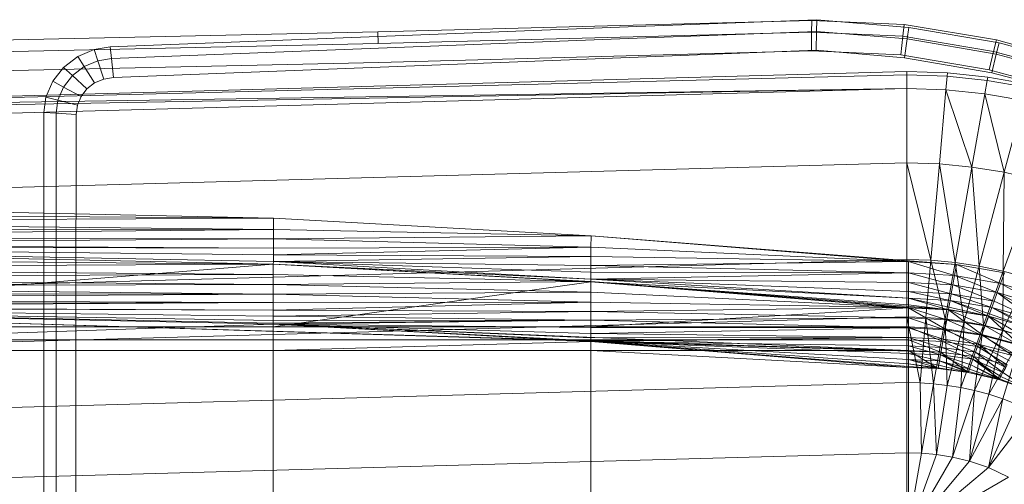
# Model space of a CAD drawing. Header units: metres. Extents: x 397.7 to 427.5, y 12.6 to 28.4.
# Tile 88 of 124: x 407.745 to 408.101, y 27.25 to 27.418. Entities that reach past the tile are written whole.
import ezdxf

# ---------------------------------------------------------------- set-up
doc = ezdxf.new("R2010")
doc.units = ezdxf.units.M
doc.layers.add('A-DETL-____-MBND', color=7, linetype='Continuous', lineweight=18)

# ---------------------------------------------------------------- blocks, each defined once
blk = doc.blocks.new('Family - Inodor P5-151237-08_CLI_AIRE_P5')
at = {"layer": 'A-DETL-____-MBND', "color": 253, "true_color": 0xaaaaaa}
for p, q in [((0.47654, 0.38648), (0.31954, 0.38234)), ((0.47654, 0.38648), (0.31954, 0.38234)), ((0.41325, 0.38426), (0.47842, 0.38674)), ((0.41325, 0.38426), (0.47842, 0.38674)), ((0.4765, 0.38225), (0.47654, 0.38648)), ((0.47654, 0.38648), (0.4765, 0.38225)), ((0.51003, 0.38501), (0.47654, 0.38648)), ((0.51003, 0.38501), (0.47654, 0.38648)), ((0.47831, 0.38251), (0.47842, 0.38674)), ((0.47842, 0.38674), (0.47831, 0.38251)), ((0.47842, 0.38674), (0.51167, 0.38396)), ((0.47842, 0.38674), (0.51167, 0.38396)), ((0.50954, 0.3808), (0.51003, 0.38501)), ((0.51003, 0.38501), (0.50954, 0.3808)), ((0.54336, 0.3794), (0.51003, 0.38501)), ((0.54336, 0.3794), (0.51003, 0.38501)), ((0.31954, 0.38234), (0, 0.37522)), ((0.31954, 0.38234), (0, 0.37522)), ((0.22275, 0.37687), (0.41325, 0.38426)), ((0.22275, 0.37687), (0.41325, 0.38426)), ((0.31971, 0.37812), (0.31954, 0.38234)), ((0.31954, 0.38234), (0.31971, 0.37812)), ((0.4765, 0.38225), (0.31971, 0.37812)), ((0.4765, 0.38225), (0.31971, 0.37812)), ((0.41343, 0.38004), (0.47831, 0.38251)), ((0.41343, 0.38004), (0.47831, 0.38251)), ((0.47644, 0.37541), (0.4765, 0.38225)), ((0.4765, 0.38225), (0.47644, 0.37541)), ((0.50954, 0.3808), (0.4765, 0.38225)), ((0.50954, 0.3808), (0.4765, 0.38225)), ((0.47814, 0.37566), (0.47831, 0.38251)), ((0.47831, 0.38251), (0.47814, 0.37566)), ((0.47831, 0.38251), (0.51107, 0.37977)), ((0.47831, 0.38251), (0.51107, 0.37977)), ((0.51107, 0.37977), (0.51167, 0.38396)), ((0.51167, 0.38396), (0.51107, 0.37977)), ((0.51167, 0.38396), (0.5443, 0.37834)), ((0.51167, 0.38396), (0.5443, 0.37834)), ((0.31971, 0.37812), (0.00022, 0.371)), ((0.31971, 0.37812), (0.00022, 0.371)), ((0.22322, 0.37265), (0.41343, 0.38004)), ((0.22322, 0.37265), (0.41343, 0.38004)), ((0.50874, 0.37399), (0.50954, 0.3808)), ((0.50954, 0.3808), (0.50874, 0.37399)), ((0.54235, 0.37527), (0.50954, 0.3808)), ((0.54235, 0.37527), (0.50954, 0.3808)), ((0.51011, 0.37298), (0.51107, 0.37977)), ((0.51107, 0.37977), (0.51011, 0.37298)), ((0.51107, 0.37977), (0.5433, 0.37421)), ((0.51107, 0.37977), (0.5433, 0.37421)), ((0.54235, 0.37527), (0.54336, 0.3794)), ((0.54336, 0.3794), (0.54235, 0.37527)), ((0.5433, 0.37421), (0.5443, 0.37834)), ((0.5443, 0.37834), (0.5433, 0.37421)), ((0.57561, 0.3706), (0.54336, 0.3794)), ((0.57561, 0.3706), (0.54336, 0.3794)), ((0.5443, 0.37834), (0.57625, 0.3699)), ((0.5443, 0.37834), (0.57625, 0.3699)), ((0.21102, 0.37337), (0.21701, 0.37594)), ((0.21102, 0.37337), (0.21701, 0.37594)), ((0.21701, 0.37594), (0.22275, 0.37687)), ((0.21701, 0.37594), (0.22275, 0.37687)), ((0.21832, 0.37186), (0.21701, 0.37594)), ((0.21701, 0.37594), (0.21832, 0.37186)), ((0.22322, 0.37265), (0.22275, 0.37687)), ((0.22275, 0.37687), (0.22322, 0.37265)), ((0.47644, 0.37541), (0.31998, 0.37128)), ((0.47644, 0.37541), (0.31998, 0.37128)), ((0.47814, 0.37566), (0.41372, 0.3732)), ((0.47814, 0.37566), (0.41372, 0.3732)), ((0.47814, 0.37566), (0.41372, 0.3732)), ((0.41372, 0.3732), (0.47814, 0.37566)), ((0.50874, 0.37399), (0.47644, 0.37541)), ((0.50874, 0.37399), (0.47644, 0.37541)), ((0.51011, 0.37298), (0.47814, 0.37566)), ((0.51011, 0.37298), (0.47814, 0.37566)), ((0.51011, 0.37298), (0.47814, 0.37566)), ((0.47814, 0.37566), (0.51011, 0.37298)), ((0.54073, 0.3686), (0.50874, 0.37399)), ((0.54073, 0.3686), (0.50874, 0.37399)), ((0.54073, 0.3686), (0.54235, 0.37527)), ((0.54235, 0.37527), (0.54073, 0.3686)), ((0.54169, 0.36754), (0.5433, 0.37421)), ((0.5433, 0.37421), (0.54169, 0.36754)), ((0.57421, 0.36659), (0.54235, 0.37527)), ((0.57421, 0.36659), (0.54235, 0.37527)), ((0.5433, 0.37421), (0.57486, 0.36588)), ((0.5433, 0.37421), (0.57486, 0.36588)), ((0.31998, 0.37128), (0.00056, 0.36417)), ((0.31998, 0.37128), (0.00056, 0.36417)), ((0.2059, 0.36946), (0.21102, 0.37337)), ((0.2059, 0.36946), (0.21102, 0.37337)), ((0.21337, 0.36974), (0.21102, 0.37337)), ((0.21102, 0.37337), (0.21337, 0.36974)), ((0.21337, 0.36974), (0.21832, 0.37186)), ((0.21337, 0.36974), (0.21832, 0.37186)), ((0.21832, 0.37186), (0.22322, 0.37265)), ((0.21832, 0.37186), (0.22322, 0.37265)), ((0.22043, 0.36527), (0.21832, 0.37186)), ((0.21832, 0.37186), (0.22043, 0.36527)), ((0.22397, 0.36584), (0.22322, 0.37265)), ((0.22322, 0.37265), (0.22397, 0.36584)), ((0.41372, 0.3732), (0.22397, 0.36584)), ((0.41372, 0.3732), (0.22397, 0.36584)), ((0.41372, 0.3732), (0.22397, 0.36584)), ((0.22397, 0.36584), (0.41372, 0.3732)), ((0.54169, 0.36754), (0.51011, 0.37298)), ((0.54169, 0.36754), (0.51011, 0.37298)), ((0.54169, 0.36754), (0.51011, 0.37298)), ((0.51011, 0.37298), (0.54169, 0.36754)), ((0.00127, 0.35389), (0.51095, 0.36797)), ((0.20199, 0.36444), (0.2059, 0.36946)), ((0.20199, 0.36444), (0.2059, 0.36946)), ((0.20914, 0.36651), (0.2059, 0.36946)), ((0.2059, 0.36946), (0.20914, 0.36651)), ((0.20914, 0.36651), (0.21337, 0.36974)), ((0.20914, 0.36651), (0.21337, 0.36974)), ((0.21716, 0.36387), (0.21337, 0.36974)), ((0.21337, 0.36974), (0.21716, 0.36387)), ((0.51095, 0.36797), (0.52561, 0.36747)), ((0.51095, 0.36678), (0.51095, 0.36797)), ((0.52561, 0.36747), (0.52551, 0.36629)), ((0.52561, 0.36747), (0.54023, 0.36596)), ((0.57194, 0.36009), (0.54073, 0.3686)), ((0.57194, 0.36009), (0.54073, 0.3686)), ((0.57262, 0.35938), (0.54169, 0.36754)), ((0.57262, 0.35938), (0.54169, 0.36754)), ((0.57262, 0.35938), (0.54169, 0.36754)), ((0.54169, 0.36754), (0.57262, 0.35938)), ((0.51095, 0.36678), (0.00127, 0.35389)), ((0.19954, 0.35865), (0.20199, 0.36444)), ((0.19954, 0.35865), (0.20199, 0.36444)), ((0.20591, 0.36236), (0.20199, 0.36444)), ((0.20199, 0.36444), (0.20591, 0.36236)), ((0.20591, 0.36236), (0.20914, 0.36651)), ((0.20591, 0.36236), (0.20914, 0.36651)), ((0.21437, 0.36173), (0.20914, 0.36651)), ((0.20914, 0.36651), (0.21437, 0.36173)), ((0.21716, 0.36387), (0.21437, 0.36173)), ((0.21716, 0.36387), (0.21437, 0.36173)), ((0.21716, 0.36387), (0.21437, 0.36173)), ((0.21437, 0.36173), (0.21716, 0.36387)), ((0.22043, 0.36527), (0.21716, 0.36387)), ((0.22043, 0.36527), (0.21716, 0.36387)), ((0.22043, 0.36527), (0.21716, 0.36387)), ((0.21716, 0.36387), (0.22043, 0.36527)), ((0.22397, 0.36584), (0.22043, 0.36527)), ((0.22397, 0.36584), (0.22043, 0.36527)), ((0.22397, 0.36584), (0.22043, 0.36527)), ((0.22043, 0.36527), (0.22397, 0.36584)), ((0.52551, 0.36629), (0.51095, 0.36678)), ((0.51095, 0.36184), (0.51095, 0.36678)), ((0.52551, 0.36629), (0.52508, 0.36136)), ((0.54002, 0.36479), (0.52551, 0.36629)), ((0.54002, 0.36479), (0.53917, 0.35992)), ((0.54023, 0.36596), (0.54002, 0.36479)), ((0.55446, 0.36229), (0.54002, 0.36479)), ((0.54023, 0.36596), (0.55477, 0.36344)), ((0.51095, 0.36184), (0.00127, 0.35389)), ((0.51095, 0.36184), (0.00127, 0.35271)), ((0.51095, 0.36184), (0.00127, 0.34776)), ((0.20388, 0.35757), (0.20591, 0.36236)), ((0.20388, 0.35757), (0.20591, 0.36236)), ((0.21224, 0.35899), (0.20591, 0.36236)), ((0.20591, 0.36236), (0.21224, 0.35899)), ((0.21437, 0.36173), (0.21224, 0.35899)), ((0.21437, 0.36173), (0.21224, 0.35899)), ((0.21437, 0.36173), (0.21224, 0.35899)), ((0.21224, 0.35899), (0.21437, 0.36173)), ((0.52508, 0.36136), (0.51095, 0.36184)), ((0.51095, 0.36184), (0.51095, 0.33495)), ((0.52508, 0.36136), (0.52273, 0.33457)), ((0.53917, 0.35992), (0.52508, 0.36136)), ((0.53449, 0.33342), (0.52508, 0.36136)), ((0.53917, 0.35992), (0.53449, 0.33342)), ((0.55318, 0.35751), (0.53917, 0.35992)), ((0.54621, 0.3315), (0.53917, 0.35992)), ((0.1988, 0.35316), (0.19954, 0.35865)), ((0.1988, 0.35316), (0.19954, 0.35865)), ((0.20388, 0.35757), (0.19954, 0.35865)), ((0.19954, 0.35865), (0.20388, 0.35757)), ((0.20325, 0.35289), (0.20388, 0.35757)), ((0.20325, 0.35289), (0.20388, 0.35757)), ((0.2109, 0.35583), (0.20388, 0.35757)), ((0.20388, 0.35757), (0.2109, 0.35583)), ((0.21224, 0.35899), (0.2109, 0.35583)), ((0.21224, 0.35899), (0.2109, 0.35583)), ((0.21224, 0.35899), (0.2109, 0.35583)), ((0.2109, 0.35583), (0.21224, 0.35899)), ((0.55318, 0.35751), (0.54621, 0.3315)), ((0.19876, 0.27623), (0.1988, 0.35316)), ((0.19876, 0.27623), (0.1988, 0.35316)), ((0.20325, 0.35289), (0.1988, 0.35316)), ((0.1988, 0.35316), (0.20325, 0.35289)), ((0.2032, 0.27623), (0.20325, 0.35289)), ((0.2032, 0.27623), (0.20325, 0.35289)), ((0.21044, 0.35245), (0.20325, 0.35289)), ((0.20325, 0.35289), (0.21044, 0.35245)), ((0.2109, 0.35583), (0.21044, 0.35245)), ((0.2109, 0.35583), (0.21044, 0.35245)), ((0.2109, 0.35583), (0.21044, 0.35245)), ((0.21044, 0.35245), (0.2109, 0.35583)), ((0.21044, 0.35245), (0.2104, 0.27622)), ((0.21044, 0.35245), (0.2104, 0.27622)), ((0.21044, 0.35245), (0.2104, 0.27622)), ((0.2104, 0.27622), (0.21044, 0.35245)), ((0.51095, 0.33495), (0.00127, 0.32087)), ((0.52273, 0.33457), (0.51095, 0.33495)), ((0.51968, 0.29966), (0.51095, 0.33495)), ((0.51095, 0.33495), (0.51095, 0.29991)), ((0.52273, 0.33457), (0.51968, 0.29966)), ((0.53449, 0.33342), (0.52273, 0.33457)), ((0.5284, 0.29889), (0.52273, 0.33457)), ((0.53449, 0.33342), (0.5284, 0.29889)), ((0.54621, 0.3315), (0.53449, 0.33342)), ((0.53712, 0.29759), (0.53449, 0.33342)), ((0.54621, 0.3315), (0.53712, 0.29759)), ((0.54583, 0.29575), (0.54621, 0.3315)), ((0.55786, 0.32879), (0.54621, 0.3315)), ((0.55786, 0.32879), (0.54583, 0.29575)), ((0.28182, 0.31489), (0.00127, 0.32102)), ((0.00192, 0.32088), (0.28182, 0.31489)), ((0.28182, 0.31489), (0.00192, 0.32088)), ((0.28182, 0.31489), (0.00192, 0.31713)), ((0.28182, 0.31489), (0.00192, 0.31713)), ((0.28182, 0.31489), (0.00192, 0.31371)), ((0.00192, 0.31371), (0.28182, 0.31489)), ((0.28181, 0.31079), (0.00192, 0.31371)), ((0.28181, 0.31079), (0.00192, 0.31371)), ((0.28181, 0.31079), (0.28182, 0.31489)), ((0.28181, 0.31079), (0.28182, 0.31489)), ((0.39671, 0.30854), (0.28182, 0.31489)), ((0.28181, 0.31079), (0.00192, 0.31043)), ((0.00192, 0.30799), (0.28181, 0.31079)), ((0.00192, 0.31043), (0.28181, 0.31079)), ((0.00192, 0.30799), (0.28181, 0.31079)), ((0.39671, 0.30854), (0.28181, 0.31079)), ((0.39671, 0.30854), (0.28181, 0.31079)), ((0.28181, 0.30737), (0.28181, 0.31079)), ((0.28181, 0.30737), (0.28181, 0.31079)), ((0.28181, 0.30737), (0.00192, 0.30799)), ((0.28181, 0.30737), (0.00192, 0.30799)), ((0.28181, 0.30737), (0.00192, 0.30554)), ((0.00192, 0.30554), (0.28181, 0.30737)), ((0.39671, 0.30854), (0.28181, 0.30737)), ((0.28181, 0.30737), (0.39671, 0.30854)), ((0.3967, 0.30444), (0.28181, 0.30737)), ((0.28181, 0.30409), (0.28181, 0.30737)), ((0.3967, 0.30444), (0.28181, 0.30737)), ((0.28181, 0.30409), (0.28181, 0.30737)), ((0.3967, 0.30444), (0.39671, 0.30854)), ((0.3967, 0.30444), (0.39671, 0.30854)), ((0.5116, 0.2992), (0.39671, 0.30854)), ((0.52893, 0.29818), (0.39671, 0.30854)), ((0.5116, 0.2992), (0.39671, 0.30854)), ((0.28176, 0.29829), (0.00127, 0.30443)), ((0.00187, 0.30429), (0.28176, 0.29829)), ((0.28176, 0.29829), (0.00187, 0.30429)), ((0.28181, 0.30409), (0.00192, 0.30554)), ((0.28181, 0.30409), (0.00192, 0.30554)), ((0.28181, 0.30409), (0.00192, 0.30454)), ((0.28181, 0.30409), (0.00192, 0.30454)), ((0.28181, 0.30165), (0.00192, 0.30454)), ((0.28181, 0.30165), (0.00192, 0.30454)), ((0.28181, 0.2992), (0.00192, 0.30454)), ((0.28181, 0.2992), (0.00192, 0.30454)), ((0.28175, 0.2982), (0.00192, 0.30454)), ((0.28175, 0.2982), (0.00192, 0.30454)), ((0.3967, 0.30444), (0.28181, 0.30409)), ((0.28181, 0.30165), (0.3967, 0.30444)), ((0.28181, 0.30409), (0.3967, 0.30444)), ((0.28181, 0.30165), (0.3967, 0.30444)), ((0.28181, 0.30409), (0.28181, 0.30165)), ((0.28181, 0.30165), (0.28181, 0.30409)), ((0.5116, 0.2992), (0.3967, 0.30444)), ((0.3967, 0.30102), (0.3967, 0.30444)), ((0.5116, 0.2992), (0.3967, 0.30444)), ((0.3967, 0.30102), (0.3967, 0.30444)), ((0.51095, 0.29991), (0.00127, 0.28584)), ((0.28176, 0.29829), (0.00187, 0.30052)), ((0.28176, 0.29829), (0.00187, 0.30052)), ((0.28181, 0.2992), (0.28175, 0.2982)), ((0.28175, 0.2982), (0.28181, 0.2992)), ((0.28181, 0.30165), (0.28181, 0.2992)), ((0.3967, 0.30102), (0.28181, 0.30165)), ((0.3967, 0.30102), (0.28181, 0.30165)), ((0.28181, 0.2992), (0.28181, 0.30165)), ((0.3967, 0.30102), (0.28181, 0.2992)), ((0.28181, 0.2992), (0.3967, 0.30102)), ((0.3967, 0.29774), (0.28181, 0.2992)), ((0.3967, 0.29285), (0.28181, 0.2992)), ((0.3967, 0.29774), (0.28181, 0.2992)), ((0.3967, 0.29531), (0.28181, 0.2992)), ((0.3967, 0.29531), (0.28181, 0.2992)), ((0.3967, 0.29285), (0.28181, 0.2992)), ((0.5116, 0.2992), (0.3967, 0.30102)), ((0.3967, 0.29774), (0.3967, 0.30102)), ((0.5116, 0.2992), (0.3967, 0.30102)), ((0.3967, 0.29774), (0.3967, 0.30102)), ((0.5116, 0.2992), (0.3967, 0.29774)), ((0.3967, 0.29774), (0.5116, 0.2992)), ((0.51968, 0.29966), (0.51095, 0.29991)), ((0.51095, 0.29991), (0.51095, 0.27916)), ((0.52893, 0.29818), (0.5116, 0.2992)), ((0.52893, 0.29818), (0.5116, 0.2992)), ((0.52821, 0.29414), (0.5116, 0.2992)), ((0.5116, 0.2951), (0.5116, 0.2992)), ((0.52821, 0.29414), (0.5116, 0.2992)), ((0.5116, 0.2951), (0.5116, 0.2992)), ((0.51968, 0.29966), (0.51787, 0.27898)), ((0.5284, 0.29889), (0.51968, 0.29966)), ((0.52479, 0.27842), (0.51968, 0.29966)), ((0.28175, 0.2982), (0.00186, 0.27553)), ((0.00186, 0.27553), (0.28175, 0.2982)), ((0.28176, 0.29829), (0.00187, 0.29687)), ((0.00187, 0.29687), (0.28176, 0.29829)), ((0.28176, 0.29452), (0.00187, 0.29687)), ((0.28176, 0.29452), (0.00187, 0.29687)), ((0.3967, 0.29285), (0.28175, 0.2982)), ((0.3967, 0.29285), (0.28175, 0.2982)), ((0.39665, 0.29185), (0.28175, 0.2982)), ((0.39665, 0.29185), (0.28175, 0.2982)), ((0.28176, 0.27553), (0.28175, 0.2982)), ((0.28176, 0.27553), (0.28175, 0.2982)), ((0.28176, 0.29452), (0.28176, 0.29829)), ((0.39665, 0.29195), (0.28176, 0.29829)), ((0.28176, 0.29452), (0.28176, 0.29829)), ((0.3967, 0.29774), (0.3967, 0.29531)), ((0.5116, 0.2951), (0.3967, 0.29774)), ((0.5116, 0.2951), (0.3967, 0.29774)), ((0.3967, 0.29531), (0.3967, 0.29774)), ((0.5284, 0.29889), (0.52479, 0.27842)), ((0.52893, 0.29818), (0.52821, 0.29414)), ((0.52821, 0.29414), (0.52893, 0.29818)), ((0.53712, 0.29759), (0.5284, 0.29889)), ((0.53173, 0.27748), (0.5284, 0.29889)), ((0.54623, 0.29507), (0.52893, 0.29818)), ((0.54482, 0.29122), (0.52893, 0.29818)), ((0.54482, 0.29122), (0.52893, 0.29818)), ((0.53712, 0.29759), (0.53173, 0.27748)), ((0.54583, 0.29575), (0.53712, 0.29759)), ((0.53869, 0.27613), (0.53712, 0.29759)), ((0.54583, 0.29575), (0.53869, 0.27613)), ((0.54567, 0.27436), (0.54583, 0.29575)), ((0.55451, 0.29333), (0.54583, 0.29575)), ((0.28176, 0.29452), (0.00187, 0.29343)), ((0.00187, 0.29343), (0.28176, 0.29452)), ((0.28176, 0.29086), (0.00187, 0.29343)), ((0.28176, 0.29086), (0.00187, 0.29343)), ((0.39665, 0.29195), (0.28176, 0.29452)), ((0.28176, 0.29086), (0.28176, 0.29452)), ((0.39665, 0.29195), (0.28176, 0.29452)), ((0.28176, 0.29086), (0.28176, 0.29452)), ((0.3967, 0.29285), (0.39665, 0.29185)), ((0.39665, 0.29185), (0.3967, 0.29285)), ((0.3967, 0.29531), (0.3967, 0.29285)), ((0.5116, 0.2951), (0.3967, 0.29531)), ((0.5116, 0.2951), (0.3967, 0.29531)), ((0.3967, 0.29285), (0.3967, 0.29531)), ((0.5116, 0.2951), (0.3967, 0.29285)), ((0.3967, 0.29285), (0.5116, 0.2951)), ((0.5116, 0.29168), (0.3967, 0.29285)), ((0.5116, 0.28596), (0.3967, 0.29285)), ((0.5116, 0.29168), (0.3967, 0.29285)), ((0.5116, 0.2884), (0.3967, 0.29285)), ((0.5116, 0.2884), (0.3967, 0.29285)), ((0.5116, 0.28596), (0.3967, 0.29285)), ((0.52821, 0.29414), (0.5116, 0.2951)), ((0.52821, 0.29414), (0.5116, 0.2951)), ((0.52762, 0.29078), (0.5116, 0.2951)), ((0.5116, 0.29168), (0.5116, 0.2951)), ((0.52762, 0.29078), (0.5116, 0.2951)), ((0.5116, 0.29168), (0.5116, 0.2951)), ((0.52821, 0.29414), (0.52762, 0.29078)), ((0.52762, 0.29078), (0.52821, 0.29414)), ((0.54482, 0.29122), (0.52821, 0.29414)), ((0.54482, 0.29122), (0.52821, 0.29414)), ((0.54366, 0.28801), (0.52821, 0.29414)), ((0.54366, 0.28801), (0.52821, 0.29414)), ((0.54623, 0.29507), (0.54482, 0.29122)), ((0.54482, 0.29122), (0.54623, 0.29507)), ((0.55451, 0.29333), (0.54567, 0.27436)), ((0.28176, 0.29086), (0.00187, 0.29033)), ((0.00187, 0.29033), (0.28176, 0.29086)), ((0.28176, 0.28743), (0.00187, 0.29033)), ((0.28176, 0.28743), (0.00187, 0.29033)), ((0.39665, 0.29195), (0.28176, 0.29086)), ((0.28176, 0.29086), (0.39665, 0.29195)), ((0.39665, 0.29185), (0.28176, 0.27553)), ((0.28176, 0.27553), (0.39665, 0.29185)), ((0.39665, 0.28818), (0.28176, 0.29086)), ((0.28176, 0.28743), (0.28176, 0.29086)), ((0.39665, 0.28818), (0.28176, 0.29086)), ((0.28176, 0.28743), (0.28176, 0.29086)), ((0.39665, 0.28818), (0.39665, 0.29195)), ((0.5116, 0.28261), (0.39665, 0.29195)), ((0.39665, 0.28818), (0.39665, 0.29195)), ((0.52605, 0.28184), (0.39665, 0.29195)), ((0.5116, 0.28261), (0.39665, 0.29195)), ((0.5116, 0.28596), (0.39665, 0.29185)), ((0.5116, 0.28596), (0.39665, 0.29185)), ((0.5116, 0.28351), (0.39665, 0.29185)), ((0.5116, 0.28351), (0.39665, 0.29185)), ((0.51154, 0.28251), (0.39665, 0.29185)), ((0.51154, 0.28251), (0.39665, 0.29185)), ((0.39665, 0.27553), (0.39665, 0.29185)), ((0.39665, 0.27553), (0.39665, 0.29185)), ((0.52762, 0.29078), (0.5116, 0.29168)), ((0.5116, 0.29168), (0.5116, 0.2884)), ((0.52762, 0.29078), (0.5116, 0.29168)), ((0.52705, 0.28755), (0.5116, 0.29168)), ((0.52705, 0.28755), (0.5116, 0.29168)), ((0.5116, 0.2884), (0.5116, 0.29168)), ((0.52762, 0.29078), (0.52705, 0.28755)), ((0.52705, 0.28755), (0.52762, 0.29078)), ((0.54366, 0.28801), (0.52762, 0.29078)), ((0.54366, 0.28801), (0.52762, 0.29078)), ((0.54253, 0.28492), (0.52762, 0.29078)), ((0.54253, 0.28492), (0.52762, 0.29078)), ((0.54482, 0.29122), (0.54366, 0.28801)), ((0.54366, 0.28801), (0.54482, 0.29122)), ((0.56138, 0.28614), (0.54482, 0.29122)), ((0.55967, 0.28318), (0.54482, 0.29122)), ((0.56138, 0.28614), (0.54482, 0.29122)), ((0.55967, 0.28318), (0.54482, 0.29122)), ((0.28176, 0.28743), (0.00187, 0.28766)), ((0.28176, 0.28743), (0.00187, 0.28766)), ((0.28176, 0.28743), (0.00187, 0.28548)), ((0.00187, 0.28548), (0.28176, 0.28743)), ((0.28176, 0.28433), (0.00187, 0.28548)), ((0.28176, 0.28433), (0.00187, 0.28548)), ((0.39665, 0.28818), (0.28176, 0.28743)), ((0.28176, 0.28743), (0.39665, 0.28818)), ((0.39665, 0.28452), (0.28176, 0.28743)), ((0.28176, 0.28433), (0.28176, 0.28743)), ((0.39665, 0.28452), (0.28176, 0.28743)), ((0.28176, 0.28433), (0.28176, 0.28743)), ((0.5116, 0.28261), (0.39665, 0.28818)), ((0.39665, 0.28452), (0.39665, 0.28818)), ((0.5116, 0.28261), (0.39665, 0.28818)), ((0.39665, 0.28452), (0.39665, 0.28818)), ((0.5116, 0.2884), (0.5116, 0.28596)), ((0.52705, 0.28755), (0.5116, 0.2884)), ((0.52705, 0.28755), (0.5116, 0.2884)), ((0.52662, 0.28515), (0.5116, 0.2884)), ((0.52662, 0.28515), (0.5116, 0.2884)), ((0.5116, 0.28596), (0.5116, 0.2884)), ((0.5116, 0.28596), (0.5116, 0.28351)), ((0.52662, 0.28515), (0.5116, 0.28596)), ((0.52662, 0.28515), (0.5116, 0.28596)), ((0.5262, 0.28273), (0.5116, 0.28596)), ((0.52597, 0.28176), (0.5116, 0.28596)), ((0.5116, 0.28351), (0.5116, 0.28596)), ((0.5262, 0.28273), (0.5116, 0.28596)), ((0.52597, 0.28176), (0.5116, 0.28596)), ((0.52662, 0.28515), (0.5262, 0.28273)), ((0.5262, 0.28273), (0.52662, 0.28515)), ((0.52705, 0.28755), (0.52662, 0.28515)), ((0.52662, 0.28515), (0.52705, 0.28755)), ((0.5417, 0.28263), (0.52662, 0.28515)), ((0.54047, 0.27941), (0.52662, 0.28515)), ((0.5417, 0.28263), (0.52662, 0.28515)), ((0.54086, 0.28033), (0.52662, 0.28515)), ((0.54086, 0.28033), (0.52662, 0.28515)), ((0.54047, 0.27941), (0.52662, 0.28515)), ((0.54253, 0.28492), (0.52705, 0.28755)), ((0.5417, 0.28263), (0.52705, 0.28755)), ((0.54253, 0.28492), (0.52705, 0.28755)), ((0.5417, 0.28263), (0.52705, 0.28755)), ((0.54366, 0.28801), (0.54253, 0.28492)), ((0.54253, 0.28492), (0.54366, 0.28801)), ((0.55967, 0.28318), (0.54366, 0.28801)), ((0.55681, 0.27823), (0.54366, 0.28801)), ((0.55967, 0.28318), (0.54366, 0.28801)), ((0.55803, 0.28034), (0.54366, 0.28801)), ((0.55803, 0.28034), (0.54366, 0.28801)), ((0.55681, 0.27823), (0.54366, 0.28801)), ((0.28176, 0.28433), (0.00187, 0.28388)), ((0.00187, 0.2829), (0.28176, 0.28433)), ((0.00187, 0.28388), (0.28176, 0.28433)), ((0.00187, 0.2829), (0.28176, 0.28433)), ((0.28176, 0.28165), (0.00187, 0.2829)), ((0.28176, 0.28165), (0.00187, 0.2829)), ((0.51154, 0.26697), (0.00187, 0.28259)), ((0.28176, 0.27659), (0.00187, 0.28259)), ((0.28176, 0.27659), (0.00187, 0.28259)), ((0.52327, 0.26645), (0.00187, 0.28259)), ((0.51154, 0.26697), (0.00187, 0.28259)), ((0.00187, 0.28259), (0.28176, 0.27659)), ((0.28176, 0.28165), (0.00187, 0.28259)), ((0.28176, 0.28165), (0.00187, 0.28259)), ((0.28176, 0.27948), (0.00187, 0.28259)), ((0.28176, 0.27948), (0.00187, 0.28259)), ((0.28176, 0.27788), (0.00187, 0.28259)), ((0.28176, 0.27788), (0.00187, 0.28259)), ((0.28176, 0.2769), (0.00187, 0.28259)), ((0.28176, 0.2769), (0.00187, 0.28259)), ((0.28176, 0.27659), (0.00187, 0.28259)), ((0.39665, 0.28452), (0.28176, 0.28433)), ((0.28176, 0.28165), (0.39665, 0.28452)), ((0.28176, 0.28433), (0.39665, 0.28452)), ((0.28176, 0.28165), (0.39665, 0.28452)), ((0.28176, 0.28165), (0.28176, 0.28433)), ((0.28176, 0.28165), (0.28176, 0.28433)), ((0.39665, 0.28109), (0.28176, 0.28165)), ((0.28176, 0.28165), (0.28176, 0.27948)), ((0.39665, 0.28109), (0.28176, 0.28165)), ((0.28176, 0.27948), (0.28176, 0.28165)), ((0.5116, 0.28261), (0.39665, 0.28452)), ((0.5116, 0.28261), (0.39665, 0.28452)), ((0.39665, 0.28109), (0.39665, 0.28452)), ((0.39665, 0.28109), (0.39665, 0.28452)), ((0.5116, 0.28261), (0.39665, 0.28109)), ((0.39665, 0.28109), (0.5116, 0.28261)), ((0.51154, 0.28251), (0.39665, 0.27553)), ((0.39665, 0.27553), (0.51154, 0.28251)), ((0.5116, 0.28351), (0.51154, 0.28251)), ((0.51154, 0.28251), (0.5116, 0.28351)), ((0.52597, 0.28176), (0.51154, 0.28251)), ((0.52597, 0.28176), (0.51154, 0.28251)), ((0.52476, 0.27488), (0.51154, 0.28251)), ((0.51154, 0.27553), (0.51154, 0.28251)), ((0.52476, 0.27488), (0.51154, 0.28251)), ((0.51154, 0.27553), (0.51154, 0.28251)), ((0.52597, 0.28176), (0.5116, 0.28351)), ((0.52597, 0.28176), (0.5116, 0.28351)), ((0.52605, 0.28184), (0.5116, 0.28261)), ((0.52605, 0.28184), (0.5116, 0.28261)), ((0.52539, 0.27813), (0.5116, 0.28261)), ((0.5116, 0.27883), (0.5116, 0.28261)), ((0.52539, 0.27813), (0.5116, 0.28261)), ((0.5116, 0.27883), (0.5116, 0.28261)), ((0.52597, 0.28176), (0.52476, 0.27488)), ((0.52476, 0.27488), (0.52597, 0.28176)), ((0.52605, 0.28184), (0.52539, 0.27813)), ((0.52539, 0.27813), (0.52605, 0.28184)), ((0.5262, 0.28273), (0.52597, 0.28176)), ((0.52597, 0.28176), (0.5262, 0.28273)), ((0.54047, 0.27941), (0.52597, 0.28176)), ((0.54047, 0.27941), (0.52597, 0.28176)), ((0.53808, 0.27285), (0.52597, 0.28176)), ((0.53808, 0.27285), (0.52597, 0.28176)), ((0.54056, 0.27948), (0.52605, 0.28184)), ((0.53927, 0.27593), (0.52605, 0.28184)), ((0.53927, 0.27593), (0.52605, 0.28184)), ((0.54047, 0.27941), (0.5262, 0.28273)), ((0.54047, 0.27941), (0.5262, 0.28273)), ((0.5417, 0.28263), (0.54086, 0.28033)), ((0.54086, 0.28033), (0.5417, 0.28263)), ((0.54253, 0.28492), (0.5417, 0.28263)), ((0.5417, 0.28263), (0.54253, 0.28492)), ((0.55681, 0.27823), (0.5417, 0.28263)), ((0.55504, 0.27527), (0.5417, 0.28263)), ((0.55681, 0.27823), (0.5417, 0.28263)), ((0.55558, 0.27611), (0.5417, 0.28263)), ((0.55558, 0.27611), (0.5417, 0.28263)), ((0.55504, 0.27527), (0.5417, 0.28263)), ((0.55681, 0.27823), (0.54253, 0.28492)), ((0.55681, 0.27823), (0.54253, 0.28492)), ((0.51095, 0.27916), (0.00127, 0.26508)), ((0.39665, 0.28109), (0.28176, 0.27948)), ((0.28176, 0.27948), (0.39665, 0.28109)), ((0.28176, 0.27948), (0.28176, 0.27788)), ((0.39665, 0.27799), (0.28176, 0.27948)), ((0.39665, 0.27799), (0.28176, 0.27948)), ((0.28176, 0.27788), (0.28176, 0.27948)), ((0.39665, 0.27799), (0.28176, 0.27788)), ((0.28176, 0.2769), (0.39665, 0.27799)), ((0.28176, 0.27788), (0.39665, 0.27799)), ((0.28176, 0.27659), (0.39665, 0.27799)), ((0.28176, 0.2769), (0.39665, 0.27799)), ((0.28176, 0.27659), (0.39665, 0.27799)), ((0.28176, 0.27788), (0.28176, 0.2769)), ((0.28176, 0.2769), (0.28176, 0.27788)), ((0.5116, 0.27883), (0.39665, 0.28109)), ((0.39665, 0.27799), (0.39665, 0.28109)), ((0.5116, 0.27883), (0.39665, 0.28109)), ((0.39665, 0.27799), (0.39665, 0.28109)), ((0.5116, 0.27883), (0.39665, 0.27799)), ((0.39665, 0.27799), (0.5116, 0.27883)), ((0.5116, 0.27518), (0.39665, 0.27799)), ((0.39665, 0.27531), (0.39665, 0.27799)), ((0.5116, 0.27518), (0.39665, 0.27799)), ((0.39665, 0.27531), (0.39665, 0.27799)), ((0.51787, 0.27898), (0.51095, 0.27916)), ((0.5158, 0.25528), (0.51095, 0.27916)), ((0.51095, 0.27916), (0.51095, 0.25539)), ((0.52539, 0.27813), (0.5116, 0.27883)), ((0.52539, 0.27813), (0.5116, 0.27883)), ((0.52475, 0.27452), (0.5116, 0.27883)), ((0.5116, 0.27518), (0.5116, 0.27883)), ((0.52475, 0.27452), (0.5116, 0.27883)), ((0.5116, 0.27518), (0.5116, 0.27883)), ((0.51787, 0.27898), (0.5158, 0.25528)), ((0.52479, 0.27842), (0.51787, 0.27898)), ((0.52066, 0.25495), (0.51787, 0.27898)), ((0.52479, 0.27842), (0.52066, 0.25495)), ((0.52539, 0.27813), (0.52475, 0.27452)), ((0.52475, 0.27452), (0.52539, 0.27813)), ((0.53173, 0.27748), (0.52479, 0.27842)), ((0.52555, 0.2544), (0.52479, 0.27842)), ((0.53927, 0.27593), (0.52539, 0.27813)), ((0.53927, 0.27593), (0.52539, 0.27813)), ((0.53802, 0.2725), (0.52539, 0.27813)), ((0.53802, 0.2725), (0.52539, 0.27813)), ((0.54047, 0.27941), (0.53808, 0.27285)), ((0.53808, 0.27285), (0.54047, 0.27941)), ((0.54056, 0.27948), (0.53927, 0.27593)), ((0.53927, 0.27593), (0.54056, 0.27948)), ((0.54086, 0.28033), (0.54047, 0.27941)), ((0.54047, 0.27941), (0.54086, 0.28033)), ((0.55504, 0.27527), (0.54047, 0.27941)), ((0.55504, 0.27527), (0.54047, 0.27941)), ((0.55155, 0.26923), (0.54047, 0.27941)), ((0.55155, 0.26923), (0.54047, 0.27941)), ((0.55325, 0.27206), (0.54056, 0.27948)), ((0.55513, 0.27532), (0.54056, 0.27948)), ((0.55325, 0.27206), (0.54056, 0.27948)), ((0.55504, 0.27527), (0.54086, 0.28033)), ((0.55504, 0.27527), (0.54086, 0.28033)), ((0.28176, 0.27659), (0.00186, 0.26697)), ((0.00186, 0.26697), (0.28176, 0.27659)), ((0.28176, 0.27553), (0.00186, 0.27553)), ((0.28176, 0.27553), (0.00186, 0.27553)), ((0.19876, 0.12377), (0.19876, 0.27623)), ((0.19876, 0.12377), (0.19876, 0.27623)), ((0.2032, 0.12377), (0.2032, 0.27623)), ((0.2032, 0.12377), (0.2032, 0.27623)), ((0.2104, 0.27622), (0.2104, 0.12377)), ((0.2104, 0.27622), (0.2104, 0.12377)), ((0.2104, 0.27622), (0.2104, 0.12377)), ((0.2104, 0.12377), (0.2104, 0.27622)), ((0.28176, 0.2769), (0.28176, 0.27659)), ((0.28176, 0.27659), (0.28176, 0.2769)), ((0.51154, 0.26697), (0.28176, 0.27659)), ((0.51154, 0.26697), (0.28176, 0.27659)), ((0.39665, 0.27024), (0.28176, 0.27659)), ((0.39665, 0.27024), (0.28176, 0.27659)), ((0.28176, 0.26697), (0.28176, 0.27659)), ((0.28176, 0.26697), (0.28176, 0.27659)), ((0.28176, 0.27659), (0.39665, 0.27024)), ((0.39665, 0.27531), (0.28176, 0.27659)), ((0.39665, 0.27531), (0.28176, 0.27659)), ((0.39665, 0.27314), (0.28176, 0.27659)), ((0.39665, 0.27314), (0.28176, 0.27659)), ((0.39665, 0.27154), (0.28176, 0.27659)), ((0.39665, 0.27154), (0.28176, 0.27659)), ((0.39665, 0.27056), (0.28176, 0.27659)), ((0.39665, 0.27056), (0.28176, 0.27659)), ((0.39665, 0.27024), (0.28176, 0.27659)), ((0.39665, 0.27553), (0.28176, 0.27553)), ((0.28176, 0.27553), (0.28176, 0.27086)), ((0.39665, 0.27553), (0.28176, 0.27553)), ((0.28176, 0.27086), (0.28176, 0.27553)), ((0.51154, 0.27553), (0.39665, 0.27553)), ((0.39665, 0.27553), (0.39665, 0.27086)), ((0.51154, 0.27553), (0.39665, 0.27553)), ((0.39665, 0.27086), (0.39665, 0.27553)), ((0.5116, 0.27518), (0.39665, 0.27531)), ((0.39665, 0.27531), (0.39665, 0.27314)), ((0.5116, 0.27518), (0.39665, 0.27531)), ((0.39665, 0.27314), (0.39665, 0.27531)), ((0.5116, 0.27518), (0.39665, 0.27314)), ((0.39665, 0.27314), (0.5116, 0.27518)), ((0.52476, 0.27488), (0.51154, 0.27553)), ((0.51154, 0.27553), (0.51154, 0.27086)), ((0.52476, 0.27488), (0.51154, 0.27553)), ((0.52395, 0.27028), (0.51154, 0.27553)), ((0.52395, 0.27028), (0.51154, 0.27553)), ((0.51154, 0.27086), (0.51154, 0.27553)), ((0.52475, 0.27452), (0.5116, 0.27518)), ((0.52475, 0.27452), (0.5116, 0.27518)), ((0.52416, 0.27114), (0.5116, 0.27518)), ((0.5116, 0.27175), (0.5116, 0.27518)), ((0.52416, 0.27114), (0.5116, 0.27518)), ((0.5116, 0.27175), (0.5116, 0.27518)), ((0.52476, 0.27488), (0.52395, 0.27028)), ((0.52395, 0.27028), (0.52476, 0.27488)), ((0.52475, 0.27452), (0.52416, 0.27114)), ((0.52416, 0.27114), (0.52475, 0.27452)), ((0.53802, 0.2725), (0.52475, 0.27452)), ((0.53802, 0.2725), (0.52475, 0.27452)), ((0.53684, 0.26927), (0.52475, 0.27452)), ((0.53684, 0.26927), (0.52475, 0.27452)), ((0.53808, 0.27285), (0.52476, 0.27488)), ((0.53808, 0.27285), (0.52476, 0.27488)), ((0.53648, 0.26846), (0.52476, 0.27488)), ((0.53648, 0.26846), (0.52476, 0.27488)), ((0.53173, 0.27748), (0.52555, 0.2544)), ((0.53049, 0.2536), (0.53173, 0.27748)), ((0.53869, 0.27613), (0.53049, 0.2536)), ((0.53869, 0.27613), (0.53173, 0.27748)), ((0.53549, 0.25254), (0.53869, 0.27613)), ((0.54567, 0.27436), (0.53549, 0.25254)), ((0.53927, 0.27593), (0.53802, 0.2725)), ((0.53802, 0.2725), (0.53927, 0.27593)), ((0.54567, 0.27436), (0.53869, 0.27613)), ((0.55325, 0.27206), (0.53927, 0.27593)), ((0.55142, 0.26889), (0.53927, 0.27593)), ((0.55325, 0.27206), (0.53927, 0.27593)), ((0.55142, 0.26889), (0.53927, 0.27593)), ((0.54056, 0.25119), (0.54567, 0.27436)), ((0.55265, 0.27214), (0.54567, 0.27436)), ((0.00186, 0.27086), (0.28176, 0.27086)), ((0.28176, 0.27086), (0.00186, 0.27086)), ((0.28176, 0.27086), (0.39665, 0.27086)), ((0.28176, 0.27086), (0.28176, 0.26697)), ((0.39665, 0.27086), (0.28176, 0.27086)), ((0.28176, 0.27086), (0.28176, 0.26697)), ((0.39665, 0.27314), (0.39665, 0.27154)), ((0.5116, 0.27175), (0.39665, 0.27314)), ((0.5116, 0.27175), (0.39665, 0.27314)), ((0.39665, 0.27154), (0.39665, 0.27314)), ((0.5116, 0.27175), (0.39665, 0.27154)), ((0.39665, 0.27056), (0.5116, 0.27175)), ((0.39665, 0.27154), (0.5116, 0.27175)), ((0.39665, 0.27024), (0.5116, 0.27175)), ((0.39665, 0.27056), (0.5116, 0.27175)), ((0.39665, 0.27024), (0.5116, 0.27175)), ((0.39665, 0.27154), (0.39665, 0.27056)), ((0.39665, 0.27056), (0.39665, 0.27154)), ((0.39665, 0.27086), (0.51154, 0.27086)), ((0.39665, 0.27086), (0.39665, 0.26697)), ((0.51154, 0.27086), (0.39665, 0.27086)), ((0.39665, 0.27086), (0.39665, 0.26697)), ((0.52395, 0.27028), (0.51154, 0.27086)), ((0.51154, 0.27086), (0.51154, 0.26697)), ((0.52395, 0.27028), (0.51154, 0.27086)), ((0.52327, 0.26645), (0.51154, 0.27086)), ((0.52327, 0.26645), (0.51154, 0.27086)), ((0.51154, 0.26697), (0.51154, 0.27086)), ((0.52416, 0.27114), (0.5116, 0.27175)), ((0.52416, 0.27114), (0.5116, 0.27175)), ((0.52362, 0.26809), (0.5116, 0.27175)), ((0.5116, 0.26864), (0.5116, 0.27175)), ((0.52362, 0.26809), (0.5116, 0.27175)), ((0.5116, 0.26864), (0.5116, 0.27175)), ((0.52416, 0.27114), (0.52362, 0.26809)), ((0.52362, 0.26809), (0.52416, 0.27114)), ((0.53684, 0.26927), (0.52416, 0.27114)), ((0.53684, 0.26927), (0.52416, 0.27114)), ((0.53578, 0.26636), (0.52416, 0.27114)), ((0.53578, 0.26636), (0.52416, 0.27114)), ((0.53808, 0.27285), (0.53648, 0.26846)), ((0.53648, 0.26846), (0.53808, 0.27285)), ((0.53802, 0.2725), (0.53684, 0.26927)), ((0.53684, 0.26927), (0.53802, 0.2725)), ((0.55142, 0.26889), (0.53802, 0.2725)), ((0.5497, 0.26592), (0.53802, 0.2725)), ((0.55142, 0.26889), (0.53802, 0.2725)), ((0.5497, 0.26592), (0.53802, 0.2725)), ((0.55155, 0.26923), (0.53808, 0.27285)), ((0.55155, 0.26923), (0.53808, 0.27285)), ((0.54921, 0.26518), (0.53808, 0.27285)), ((0.54921, 0.26518), (0.53808, 0.27285)), ((0.55265, 0.27214), (0.54056, 0.25119)), ((0.54568, 0.24951), (0.55265, 0.27214)), ((0.39665, 0.27024), (0.28176, 0.26697)), ((0.28176, 0.26697), (0.39665, 0.27024)), ((0.39665, 0.27056), (0.39665, 0.27024)), ((0.39665, 0.27024), (0.39665, 0.27056)), ((0.5116, 0.2609), (0.39665, 0.27024)), ((0.39665, 0.27024), (0.39665, 0.26697)), ((0.51154, 0.26697), (0.39665, 0.27024)), ((0.39665, 0.27024), (0.51154, 0.26697)), ((0.39665, 0.27024), (0.5116, 0.2609)), ((0.5116, 0.26864), (0.39665, 0.27024)), ((0.5116, 0.26864), (0.39665, 0.27024)), ((0.5116, 0.26597), (0.39665, 0.27024)), ((0.5116, 0.26597), (0.39665, 0.27024)), ((0.5116, 0.2638), (0.39665, 0.27024)), ((0.5116, 0.2638), (0.39665, 0.27024)), ((0.5116, 0.2622), (0.39665, 0.27024)), ((0.5116, 0.2622), (0.39665, 0.27024)), ((0.5116, 0.26122), (0.39665, 0.27024)), ((0.5116, 0.26122), (0.39665, 0.27024)), ((0.5116, 0.2609), (0.39665, 0.27024)), ((0.52362, 0.26809), (0.5116, 0.26864)), ((0.5116, 0.26864), (0.5116, 0.26597)), ((0.52362, 0.26809), (0.5116, 0.26864)), ((0.52316, 0.26545), (0.5116, 0.26864)), ((0.52316, 0.26545), (0.5116, 0.26864)), ((0.5116, 0.26597), (0.5116, 0.26864)), ((0.52362, 0.26809), (0.52316, 0.26545)), ((0.52316, 0.26545), (0.52362, 0.26809)), ((0.52395, 0.27028), (0.52327, 0.26645)), ((0.52327, 0.26645), (0.52395, 0.27028)), ((0.53578, 0.26636), (0.52362, 0.26809)), ((0.53578, 0.26636), (0.52362, 0.26809)), ((0.53487, 0.26384), (0.52362, 0.26809)), ((0.53487, 0.26384), (0.52362, 0.26809)), ((0.53648, 0.26846), (0.52395, 0.27028)), ((0.53648, 0.26846), (0.52395, 0.27028)), ((0.53515, 0.2648), (0.52395, 0.27028)), ((0.53515, 0.2648), (0.52395, 0.27028)), ((0.53648, 0.26846), (0.53515, 0.2648)), ((0.53515, 0.2648), (0.53648, 0.26846)), ((0.53684, 0.26927), (0.53578, 0.26636)), ((0.53578, 0.26636), (0.53684, 0.26927)), ((0.54921, 0.26518), (0.53648, 0.26846)), ((0.54921, 0.26518), (0.53648, 0.26846)), ((0.54726, 0.26181), (0.53648, 0.26846)), ((0.54726, 0.26181), (0.53648, 0.26846)), ((0.5497, 0.26592), (0.53684, 0.26927)), ((0.54681, 0.26091), (0.53684, 0.26927)), ((0.5497, 0.26592), (0.53684, 0.26927)), ((0.54815, 0.26323), (0.53684, 0.26927)), ((0.54815, 0.26323), (0.53684, 0.26927)), ((0.54681, 0.26091), (0.53684, 0.26927)), ((0.28176, 0.26697), (0.00186, 0.26697)), ((0.28176, 0.26697), (0.00186, 0.26697)), ((0.28176, 0.26697), (0.00186, 0.26697)), ((0.28176, 0.26697), (0.00186, 0.26697)), ((0.28176, 0.26697), (0.39665, 0.26697)), ((0.28176, 0.13288), (0.28176, 0.26697)), ((0.28176, 0.13288), (0.28176, 0.26697)), ((0.39665, 0.26697), (0.28176, 0.26697)), ((0.39665, 0.26697), (0.28176, 0.26697)), ((0.28176, 0.26697), (0.28176, 0.13288)), ((0.39665, 0.26697), (0.28176, 0.26697)), ((0.28176, 0.13288), (0.28176, 0.26697)), ((0.5116, 0.2609), (0.39665, 0.26697)), ((0.39665, 0.26697), (0.51154, 0.26697)), ((0.39665, 0.26697), (0.5116, 0.2609)), ((0.39665, 0.26697), (0.51154, 0.26697)), ((0.39665, 0.13288), (0.39665, 0.26697)), ((0.51154, 0.26697), (0.39665, 0.26697)), ((0.5116, 0.2609), (0.39665, 0.26697)), ((0.39665, 0.13288), (0.39665, 0.26697)), ((0.39665, 0.26697), (0.5116, 0.2609)), ((0.51154, 0.26697), (0.39665, 0.26697)), ((0.39665, 0.26697), (0.39665, 0.13288)), ((0.51154, 0.26697), (0.39665, 0.26697)), ((0.39665, 0.26697), (0.39665, 0.13288)), ((0.51154, 0.26697), (0.5116, 0.2609)), ((0.52327, 0.26645), (0.51154, 0.26697)), ((0.51154, 0.26697), (0.5116, 0.2609)), ((0.52327, 0.26645), (0.51154, 0.26697)), ((0.52228, 0.26047), (0.51154, 0.26697)), ((0.52228, 0.26047), (0.51154, 0.26697)), ((0.5116, 0.2609), (0.51154, 0.26697)), ((0.52327, 0.26645), (0.51154, 0.26697)), ((0.51154, 0.26697), (0.51154, 0.13288)), ((0.52327, 0.26645), (0.51154, 0.26697)), ((0.51154, 0.13288), (0.51154, 0.26697)), ((0.5116, 0.26597), (0.5116, 0.2638)), ((0.52316, 0.26545), (0.5116, 0.26597)), ((0.52316, 0.26545), (0.5116, 0.26597)), ((0.52278, 0.26332), (0.5116, 0.26597)), ((0.52278, 0.26332), (0.5116, 0.26597)), ((0.5116, 0.2638), (0.5116, 0.26597)), ((0.5116, 0.2638), (0.5116, 0.2622)), ((0.52278, 0.26332), (0.5116, 0.2638)), ((0.52278, 0.26332), (0.5116, 0.2638)), ((0.5225, 0.26174), (0.5116, 0.2638)), ((0.52233, 0.26077), (0.5116, 0.2638)), ((0.5116, 0.2622), (0.5116, 0.2638)), ((0.5225, 0.26174), (0.5116, 0.2638)), ((0.52233, 0.26077), (0.5116, 0.2638)), ((0.52327, 0.26645), (0.52228, 0.26047)), ((0.52228, 0.26047), (0.52327, 0.26645)), ((0.52316, 0.26545), (0.52278, 0.26332)), ((0.52278, 0.26332), (0.52316, 0.26545)), ((0.53487, 0.26384), (0.52316, 0.26545)), ((0.53487, 0.26384), (0.52316, 0.26545)), ((0.53412, 0.2618), (0.52316, 0.26545)), ((0.53358, 0.2603), (0.52316, 0.26545)), ((0.53412, 0.2618), (0.52316, 0.26545)), ((0.53358, 0.2603), (0.52316, 0.26545)), ((0.53515, 0.2648), (0.52327, 0.26645)), ((0.53313, 0.25908), (0.52327, 0.26645)), ((0.53313, 0.25908), (0.52327, 0.26645)), ((0.53515, 0.2648), (0.52327, 0.26645)), ((0.52327, 0.26645), (0.53515, 0.2648)), ((0.53515, 0.2648), (0.53313, 0.25908)), ((0.53313, 0.25908), (0.53515, 0.2648)), ((0.53487, 0.26384), (0.53412, 0.2618)), ((0.53412, 0.2618), (0.53487, 0.26384)), ((0.53578, 0.26636), (0.53487, 0.26384)), ((0.53487, 0.26384), (0.53578, 0.26636)), ((0.54573, 0.25903), (0.53487, 0.26384)), ((0.54444, 0.2568), (0.53487, 0.26384)), ((0.54573, 0.25903), (0.53487, 0.26384)), ((0.54493, 0.25765), (0.53487, 0.26384)), ((0.54493, 0.25765), (0.53487, 0.26384)), ((0.54444, 0.2568), (0.53487, 0.26384)), ((0.54726, 0.26181), (0.53515, 0.2648)), ((0.54428, 0.25653), (0.53515, 0.2648)), ((0.54428, 0.25653), (0.53515, 0.2648)), ((0.54726, 0.26181), (0.53515, 0.2648)), ((0.53515, 0.2648), (0.54726, 0.26181)), ((0.54681, 0.26091), (0.53578, 0.26636)), ((0.54573, 0.25903), (0.53578, 0.26636)), ((0.54681, 0.26091), (0.53578, 0.26636)), ((0.54573, 0.25903), (0.53578, 0.26636)), ((0.5116, 0.2622), (0.5116, 0.26122)), ((0.52233, 0.26077), (0.5116, 0.2622)), ((0.52228, 0.26047), (0.5116, 0.2622)), ((0.5116, 0.26122), (0.5116, 0.2622)), ((0.52233, 0.26077), (0.5116, 0.2622)), ((0.52228, 0.26047), (0.5116, 0.2622)), ((0.5116, 0.26122), (0.5116, 0.2609)), ((0.52228, 0.26047), (0.5116, 0.26122)), ((0.52228, 0.26047), (0.5116, 0.26122)), ((0.5116, 0.2609), (0.5116, 0.26122)), ((0.5116, 0.13894), (0.5116, 0.2609)), ((0.52228, 0.26047), (0.5116, 0.2609)), ((0.5116, 0.13894), (0.5116, 0.2609)), ((0.5116, 0.2609), (0.52228, 0.26047)), ((0.5116, 0.2609), (0.52228, 0.26047)), ((0.52228, 0.26047), (0.5116, 0.2609)), ((0.52233, 0.26077), (0.52228, 0.26047)), ((0.52228, 0.26047), (0.52233, 0.26077)), ((0.53313, 0.25908), (0.52228, 0.26047)), ((0.52228, 0.26047), (0.53313, 0.25908)), ((0.53313, 0.25908), (0.52228, 0.26047)), ((0.53313, 0.25908), (0.52228, 0.26047)), ((0.5225, 0.26174), (0.52233, 0.26077)), ((0.52233, 0.26077), (0.5225, 0.26174)), ((0.53313, 0.25908), (0.52233, 0.26077)), ((0.53313, 0.25908), (0.52233, 0.26077)), ((0.52278, 0.26332), (0.5225, 0.26174)), ((0.5225, 0.26174), (0.52278, 0.26332)), ((0.53313, 0.25908), (0.5225, 0.26174)), ((0.53313, 0.25908), (0.5225, 0.26174)), ((0.53358, 0.2603), (0.52278, 0.26332)), ((0.53313, 0.25908), (0.52278, 0.26332)), ((0.53358, 0.2603), (0.52278, 0.26332)), ((0.53324, 0.25938), (0.52278, 0.26332)), ((0.53324, 0.25938), (0.52278, 0.26332)), ((0.53313, 0.25908), (0.52278, 0.26332)), ((0.53358, 0.2603), (0.53324, 0.25938)), ((0.53324, 0.25938), (0.53358, 0.2603)), ((0.53412, 0.2618), (0.53358, 0.2603)), ((0.53358, 0.2603), (0.53412, 0.2618)), ((0.54428, 0.25653), (0.53358, 0.2603)), ((0.54428, 0.25653), (0.53358, 0.2603)), ((0.54444, 0.2568), (0.53412, 0.2618)), ((0.54428, 0.25653), (0.53412, 0.2618)), ((0.54444, 0.2568), (0.53412, 0.2618)), ((0.54428, 0.25653), (0.53412, 0.2618)), ((0.54726, 0.26181), (0.54428, 0.25653)), ((0.54428, 0.25653), (0.54726, 0.26181)), ((0.54681, 0.26091), (0.54573, 0.25903)), ((0.54573, 0.25903), (0.54681, 0.26091)), ((0.53324, 0.25938), (0.53313, 0.25908)), ((0.53313, 0.25908), (0.53324, 0.25938)), ((0.54428, 0.25653), (0.53313, 0.25908)), ((0.53313, 0.25908), (0.54428, 0.25653)), ((0.54428, 0.25653), (0.53313, 0.25908)), ((0.54428, 0.25653), (0.53313, 0.25908)), ((0.54428, 0.25653), (0.53324, 0.25938)), ((0.54428, 0.25653), (0.53324, 0.25938)), ((0.54444, 0.2568), (0.54428, 0.25653)), ((0.54428, 0.25653), (0.54444, 0.2568)), ((0.55567, 0.25244), (0.54428, 0.25653)), ((0.54428, 0.25653), (0.55567, 0.25244)), ((0.55567, 0.25244), (0.54428, 0.25653)), ((0.55567, 0.25244), (0.54428, 0.25653)), ((0.54493, 0.25765), (0.54444, 0.2568)), ((0.54444, 0.2568), (0.54493, 0.25765)), ((0.55567, 0.25244), (0.54444, 0.2568)), ((0.55567, 0.25244), (0.54444, 0.2568)), ((0.54573, 0.25903), (0.54493, 0.25765)), ((0.54493, 0.25765), (0.54573, 0.25903)), ((0.55567, 0.25244), (0.54493, 0.25765)), ((0.55567, 0.25244), (0.54493, 0.25765)), ((0.55567, 0.25244), (0.54573, 0.25903)), ((0.55567, 0.25244), (0.54573, 0.25903)), ((0.51095, 0.25539), (0.00127, 0.24131)), ((0.5158, 0.25528), (0.51095, 0.25539)), ((0.51095, 0.22997), (0.51095, 0.25539)), ((0.52066, 0.25495), (0.5158, 0.25528)), ((0.51623, 0.22982), (0.5158, 0.25528)), ((0.52066, 0.25495), (0.51623, 0.22982)), ((0.52555, 0.2544), (0.52066, 0.25495)), ((0.52166, 0.22933), (0.52066, 0.25495)), ((0.52555, 0.2544), (0.52166, 0.22933)), ((0.53049, 0.2536), (0.52555, 0.2544)), ((0.52742, 0.22843), (0.53049, 0.2536)), ((0.53549, 0.25254), (0.53049, 0.2536)), ((0.53549, 0.25254), (0.52742, 0.22843)), ((0.53366, 0.22697), (0.53549, 0.25254)), ((0.54056, 0.25119), (0.53366, 0.22697)), ((0.54568, 0.24951), (0.53366, 0.22697)), ((0.54056, 0.25119), (0.53549, 0.25254)), ((0.54048, 0.22469), (0.54568, 0.24951)), ((0.54568, 0.24951), (0.54056, 0.25119)), ((0.55086, 0.24748), (0.54568, 0.24951)), ((0.55086, 0.24748), (0.54048, 0.22469)), ((0.55607, 0.24503), (0.54048, 0.22469)), ((0.51095, 0.22997), (0.00127, 0.2159)), ((0.51623, 0.22982), (0.51095, 0.22997)), ((0.51095, 0.19991), (0.51095, 0.22997)), ((0.51623, 0.22982), (0.51095, 0.19991)), ((0.52166, 0.22933), (0.51095, 0.19991)), ((0.52742, 0.22843), (0.51095, 0.19991)), ((0.52166, 0.22933), (0.51623, 0.22982)), ((0.52742, 0.22843), (0.52166, 0.22933)), ((0.53366, 0.22697), (0.52742, 0.22843)), ((0.53366, 0.22697), (0.51095, 0.19991)), ((0.54048, 0.22469), (0.51095, 0.19991)), ((0.54048, 0.22469), (0.53366, 0.22697)), ((0.54779, 0.22118), (0.54048, 0.22469)), ((0.54779, 0.22118), (0.51095, 0.19991))]:
    blk.add_line(p, q, dxfattribs=at)
blk = doc.blocks.new('LONDR55-XX_ZZ-ARQ-CAA-M3D-Londres55_ifc-1-08_CLI_AIRE_P5')
at = {"layer": 'A-DETL-____-MBND', "color": 253, "lineweight": 18, "true_color": 0xaaaaaa}
blk.add_blockref('Family - Inodor P5-151237-08_CLI_AIRE_P5', (407.55454, 27.03126), dxfattribs=at)

msp = doc.modelspace()

# ---------------------------------------------------------------- block references
at = {"lineweight": 5}
msp.add_blockref('LONDR55-XX_ZZ-ARQ-CAA-M3D-Londres55_ifc-1-08_CLI_AIRE_P5', (0, 0), dxfattribs=at)

doc.saveas('drawing.dxf')
